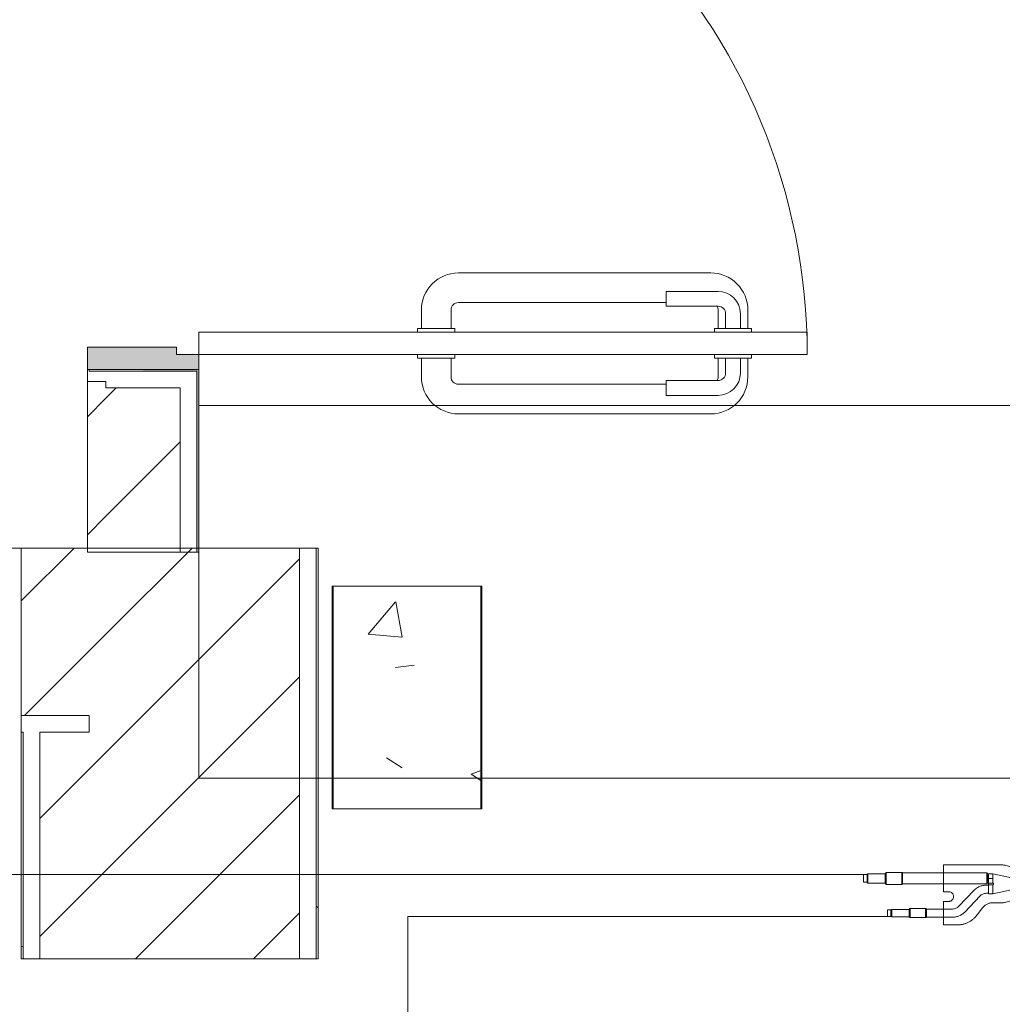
# Model space of a CAD drawing. Header units: metres. Extents: x 1.7 to 42.3, y -72.9 to -47.6.
# Tile 95 of 216: x 11.3 to 12.6, y -68.7 to -67.4. Entities that reach past the tile are written whole.
import ezdxf

# ---------------------------------------------------------------- set-up
doc = ezdxf.new("R2010")
doc.units = ezdxf.units.M
doc.linetypes.add('IMPORT-DASHDOT', pattern=[25.400000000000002, 12.7, -6.350000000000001, 0, -6.350000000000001])
for name, color, linetype, lineweight, true_color in [('2PAV - FRIG_dwg', 7, 'Continuous', 18, 0x767676), ('HVAC-RFNT', 30, 'Continuous', 18, 0xff7f00), ('TUB_FRIGO', 30, 'Continuous', 18, 0xff7f00)]:
    doc.layers.add(name, color=color, linetype=linetype, lineweight=lineweight, true_color=true_color)
for name, color, linetype, lineweight in [('A-COLS', 7, 'Continuous', 18), ('A-DOOR', 7, 'Continuous', 18), ('A-FLOR', 7, 'Continuous', 18), ('A-WALL', 7, 'Continuous', 18), ('A-WALL-PATT', 7, 'Continuous', 18), ('S-COLS', 7, 'Continuous', 18)]:
    doc.layers.add(name, color=color, linetype=linetype, lineweight=lineweight)
pattern_1 = [(49.99999999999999, (21.555, -62.9), (0.5465545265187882, -0.04781508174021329), [0.05715, -0.62865]), (355, (21.555, -62.9), (-0.1057276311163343, 0.5731658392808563), [0.04572, -0.50292]), (100.451, (21.601, -62.904), (0.440827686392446, 0.5253490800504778), [0.04857, -0.53427]), (46.184, (21.555, -62.748), (0.8132373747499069, -0.1261291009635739), [0.08573, -0.9429799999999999]), (96.636, (21.623, -62.758), (0.7122119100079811, 0.7422871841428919), [0.07286000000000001, -0.8014100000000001]), (351.184, (21.555, -62.748), (0.7122166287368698, 0.7422739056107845), [0.06858, -0.75438]), (21, (21.631, -62.786), (0.4548461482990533, -0.3067949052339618), [0.05715, -0.62865]), (326, (21.631, -62.786), (0.1854048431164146, 0.5525599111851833), [0.04572, -0.50292]), (71.45100000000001, (21.669, -62.81100000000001), (0.6402508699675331, 0.2457631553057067), [0.04857, -0.53427]), (37.50000000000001, (21.555, -62.9), (0.009260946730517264, 0.2536671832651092), [0.02515, -0.47168, 0.02515, -0.48539, -0.5048199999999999]), (37.50000000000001, (21.555, -62.9), (0.009260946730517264, 0.2536671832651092), [-1.007, 0.02515, -0.47968]), (7.499999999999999, (21.555, -62.9), (0.2004558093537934, 0.3005459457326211), [0.02515, -0.26594, 0.02515, -0.46025, -0.1924]), (7.499999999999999, (21.555, -62.9), (0.2004558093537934, 0.3005459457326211), [-0.7764800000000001, 0.02515, -0.16726]), (327.5, (21.385, -62.9), (0.4067681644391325, -0.01718819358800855), [0.02515, -0.16535, 0.02515, -0.56921, -0.78867]), (327.5, (21.385, -62.9), (0.4067681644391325, -0.01718819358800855), [-0.78486, 0.02515, -0.76352]), (317.5, (21.309, -62.9), (0.4443831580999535, 0.07627942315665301), [0.02515, -0.2225, 0.02515, -0.36957, -0.56007]), (317.5, (21.309, -62.9), (0.4443831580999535, 0.07627942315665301), [-0.64237, 0.02515, -0.53492])]
pattern_2 = [(45, (21.555, -62.9), (-0.0795495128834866, 0.0795495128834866), [])]

# ---------------------------------------------------------------- blocks, each defined once
blk = doc.blocks.new('Paredes 15 - Paredes 6-6874455-2PAV - FRIGORÍFICA')
at = {"layer": 'A-WALL', "color": 253, "true_color": 0xaaaaaa}
for p, q in [((14.59899755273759, -67.9395848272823), (11.55900000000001, -67.9395848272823)), ((11.55900000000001, -67.9395848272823), (11.55900000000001, -68.44196407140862)), ((11.55900000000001, -68.44196407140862), (12.89082237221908, -68.44196407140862))]:
    blk.add_line(p, q, dxfattribs=at)
blk = doc.blocks.new('Porta sala de aula e laboratorio - P1 PORTA ESTUDIO-8853582-2PAV - FRIGORÍFICA')
at = {"layer": 'A-DOOR', "true_color": 0xcac0b7}
h = blk.add_hatch(color=9, dxfattribs=at)
h.paths.add_polyline_path([(-0.4500000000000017, 0.07500000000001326), (-0.4500000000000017, -0.07499999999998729), (-0.4300000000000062, -0.07499999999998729), (-0.4300000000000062, -0.04499999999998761), (-0.4199999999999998, -0.04499999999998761), (-0.4199999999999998, 0.07500000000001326), (-0.4300000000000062, 0.07500000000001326)])
h.paths.add_polyline_path([(0.4199999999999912, 0.07500000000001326), (0.4199999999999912, -0.04499999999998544), (0.4299999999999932, -0.04499999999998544), (0.4299999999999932, -0.07499999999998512), (0.4499999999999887, -0.07499999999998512), (0.4499999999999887, 0.07500000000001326), (0.4299999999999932, 0.07500000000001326)])
at = {"layer": 'A-DOOR', "color": 253, "true_color": 0xaaaaaa}
for p, q in [((-0.4200000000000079, 0.07500000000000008), (-0.450000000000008, 0.07500000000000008)), ((-0.450000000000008, 0.07500000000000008), (-0.450000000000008, -0.07500000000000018)), ((-0.4200000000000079, -0.04499999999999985), (-0.4200000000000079, 0.07500000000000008)), ((0.4499999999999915, 0.07500000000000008), (0.4199999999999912, 0.07500000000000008)), ((0.4199999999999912, 0.07500000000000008), (0.4199999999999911, -0.04499999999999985)), ((0.4499999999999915, -0.07500000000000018), (0.4499999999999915, 0.07500000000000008)), ((-0.430000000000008, -0.07500000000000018), (-0.430000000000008, -0.04499999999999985)), ((-0.430000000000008, -0.04499999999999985), (-0.4200000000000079, -0.04499999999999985)), ((0.4199999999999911, -0.04499999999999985), (0.4299999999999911, -0.04499999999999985)), ((0.4299999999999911, -0.04499999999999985), (0.4299999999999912, -0.07500000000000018)), ((-0.450000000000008, -0.07500000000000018), (-0.430000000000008, -0.07500000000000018)), ((-0.430000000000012, -0.8950000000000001), (-0.430000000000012, -0.07500000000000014)), ((-0.430000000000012, -0.07500000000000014), (-0.4000000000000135, -0.07500000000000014)), ((-0.4000000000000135, -0.07500000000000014), (-0.4000000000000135, -0.8950000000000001)), ((0.4299999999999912, -0.07500000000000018), (0.4499999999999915, -0.07500000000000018)), ((-0.4350000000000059, -0.4199999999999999), (-0.4350000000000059, -0.3699999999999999)), ((-0.4350000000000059, -0.3699999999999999), (-0.430000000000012, -0.3699999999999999)), ((-0.3950000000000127, -0.3699999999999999), (-0.4000000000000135, -0.3699999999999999)), ((-0.3950000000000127, -0.4199999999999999), (-0.3950000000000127, -0.3699999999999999)), ((-0.4600000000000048, -0.3749999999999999), (-0.4350000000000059, -0.3749999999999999)), ((-0.3700000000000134, -0.3749999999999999), (-0.3950000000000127, -0.3749999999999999)), ((-0.4350000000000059, -0.4149999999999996), (-0.460000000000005, -0.4149999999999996)), ((-0.430000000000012, -0.4199999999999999), (-0.4350000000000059, -0.4199999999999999)), ((-0.4000000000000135, -0.4199999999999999), (-0.3950000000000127, -0.4199999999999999)), ((-0.3950000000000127, -0.4149999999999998), (-0.3700000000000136, -0.4149999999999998)), ((-0.5100000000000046, -0.7649999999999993), (-0.5100000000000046, -0.4249999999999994)), ((-0.4700000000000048, -0.4249999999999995), (-0.4700000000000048, -0.7049999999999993)), ((-0.3600000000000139, -0.4249999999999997), (-0.3600000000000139, -0.7049999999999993)), ((-0.320000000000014, -0.7649999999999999), (-0.320000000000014, -0.425)), ((-0.4650000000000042, -0.7049999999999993), (-0.485000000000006, -0.7049999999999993)), ((-0.485000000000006, -0.7049999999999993), (-0.485000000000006, -0.7749999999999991)), ((-0.4650000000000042, -0.774999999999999), (-0.4650000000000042, -0.7049999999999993)), ((-0.3650000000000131, -0.7049999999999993), (-0.3450000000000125, -0.7049999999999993)), ((-0.3650000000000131, -0.7749999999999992), (-0.3650000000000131, -0.7049999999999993)), ((-0.3450000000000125, -0.7049999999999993), (-0.3450000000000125, -0.7749999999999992)), ((-0.4600000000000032, -0.7749999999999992), (-0.4350000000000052, -0.7749999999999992)), ((-0.4350000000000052, -0.820000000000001), (-0.4350000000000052, -0.7699999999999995)), ((-0.4350000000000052, -0.7699999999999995), (-0.430000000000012, -0.7699999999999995)), ((-0.3950000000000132, -0.7699999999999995), (-0.4000000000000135, -0.7699999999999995)), ((-0.3950000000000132, -0.8200000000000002), (-0.3950000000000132, -0.7699999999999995)), ((-0.3700000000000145, -0.7749999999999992), (-0.3950000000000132, -0.7749999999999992)), ((-0.4350000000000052, -0.784999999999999), (-0.4550000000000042, -0.784999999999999)), ((-0.3950000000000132, -0.7849999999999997), (-0.3750000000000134, -0.7849999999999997)), ((-0.4550000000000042, -0.8050000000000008), (-0.4350000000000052, -0.8050000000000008)), ((-0.3750000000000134, -0.8050000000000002), (-0.3950000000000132, -0.8050000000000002)), ((-0.4350000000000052, -0.8150000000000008), (-0.4600000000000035, -0.8150000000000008)), ((-0.430000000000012, -0.820000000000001), (-0.4350000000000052, -0.820000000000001)), ((-0.4000000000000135, -0.8200000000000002), (-0.3950000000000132, -0.8200000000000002)), ((-0.3950000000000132, -0.8150000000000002), (-0.3700000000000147, -0.8150000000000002)), ((-0.4000000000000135, -0.8950000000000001), (-0.430000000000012, -0.8950000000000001))]:
    blk.add_line(p, q, dxfattribs=at)
for centre, radius, start, end in [((-0.4300000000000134, -0.07500000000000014), 0.8199999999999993, 269.9999999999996, 4.452776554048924e-14), ((-0.460000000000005, -0.4249999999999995), 0.04999999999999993, 89.99999999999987, 179.9999999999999), ((-0.3700000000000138, -0.4249999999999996), 0.05000000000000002, 1.526666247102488e-13, 90.0000000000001), ((-0.460000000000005, -0.4249999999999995), 0.01000000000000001, 90, 180), ((-0.3700000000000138, -0.4249999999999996), 0.01000000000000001, 3.180554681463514e-13, 90.00000000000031), ((-0.4600000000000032, -0.7649999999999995), 0.05000000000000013, 180.0000000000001, 269.9999999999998), ((-0.3700000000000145, -0.7649999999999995), 0.04999999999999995, 269.9999999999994, 4.452776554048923e-13), ((-0.4550000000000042, -0.774999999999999), 0.02999999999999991, 180.0000000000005, 270), ((-0.4600000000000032, -0.7649999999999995), 0.01000000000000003, 239.9999999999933, 269.9999999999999), ((-0.4550000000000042, -0.774999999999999), 0.01000000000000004, 179.9999999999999, 270.0000000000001), ((-0.3750000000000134, -0.7749999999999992), 0.02999999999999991, 269.9999999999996, 359.9999999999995), ((-0.3750000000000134, -0.7749999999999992), 0.01000000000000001, 269.9999999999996, 0), ((-0.3700000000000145, -0.7649999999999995), 0.01000000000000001, 269.999999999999, 300.0000000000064)]:
    blk.add_arc(centre, radius, start, end, dxfattribs=at)
blk = doc.blocks.new('4 GRE - ESCOLA DE CINEMA E AUDIOVISUAL CINE REX R07_rvt-1-2PAV - FRIGORÍFICA')
at = {"layer": 'A-WALL-PATT', "true_color": 0xd4d4d4}
h = blk.add_hatch(dxfattribs=at)
h.set_pattern_fill('FP_2', color=254, style=0, pattern_type=2)
h.set_pattern_definition(pattern_2)
h.paths.add_polyline_path([(11.43400015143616, -68.13762227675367), (11.53400015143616, -68.13762227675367), (11.53400015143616, -67.91607481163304), (11.43400015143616, -67.91607481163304), (11.43400015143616, -68.131942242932)])
h.paths.add_polyline_path([(11.48400015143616, -66.96607481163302), (11.53400015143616, -66.96607481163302), (11.53400015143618, -56.18654163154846), (11.43400015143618, -56.18654163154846), (11.43400015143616, -66.96607481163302)])
h.paths.add_polyline_path([(11.53400015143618, -55.23654163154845), (11.53400015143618, -54.57154163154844), (11.43400015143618, -54.57154163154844), (11.43400015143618, -55.23654163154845), (11.48400015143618, -55.23654163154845)])
h = blk.add_hatch(dxfattribs=at)
h.set_pattern_fill('FP_1', color=254, style=0, pattern_type=2)
h.set_pattern_definition(pattern_1)
h.paths.add_polyline_path([(11.55650015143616, -68.13762227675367), (11.55900015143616, -68.13762227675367), (11.55900015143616, -67.89107481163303), (11.48400015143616, -67.89107481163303), (11.48400015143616, -67.89357481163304), (11.55650015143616, -67.89357481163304), (11.55650015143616, -67.92127146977)])
h.paths.add_polyline_path([(11.52900015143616, -66.99107481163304), (11.55900015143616, -66.99107481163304), (11.55900015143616, -65.35607481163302), (11.55650015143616, -65.35607481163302), (11.55650015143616, -66.98857481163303), (11.48400015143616, -66.98857481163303), (11.48400015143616, -66.99107481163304)])
h.paths.add_polyline_path([(11.55900015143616, -65.28607481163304), (11.55900015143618, -56.16154163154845), (11.48400015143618, -56.16154163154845), (11.48400015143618, -56.16404163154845), (11.55650015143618, -56.16404163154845), (11.55650015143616, -65.28607481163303)])
h.paths.add_polyline_path([(11.52900015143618, -55.26154163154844), (11.55900015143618, -55.26154163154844), (11.55900015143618, -55.17654163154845), (11.55650015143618, -55.17654163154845), (11.55650015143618, -55.25904163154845), (11.48400015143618, -55.25904163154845), (11.48400015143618, -55.26154163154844)])
h.paths.add_polyline_path([(11.55900015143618, -55.10654163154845), (11.55900015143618, -54.83904163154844), (11.55650015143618, -54.83904163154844), (11.55650015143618, -55.10654163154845)])
h = blk.add_hatch(dxfattribs=at)
h.set_pattern_fill('FP_2', color=254, style=0, pattern_type=2)
h.set_pattern_definition(pattern_2)
h.paths.add_polyline_path([(5.518673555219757, -68.35762227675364), (9.665656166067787, -68.35762227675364), (9.665656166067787, -67.90762227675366), (5.51867355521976, -67.90762227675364)])
h.paths.add_polyline_path([(11.31978762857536, -68.35762227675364), (11.43400015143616, -68.35762227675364), (11.43400015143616, -67.90762227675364), (11.40900015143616, -67.90762227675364), (11.40900015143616, -68.131942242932), (11.31978762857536, -68.131942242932), (11.31978762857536, -68.3362222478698)])
h.paths.add_polyline_path([(9.919787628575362, -68.35762227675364), (9.919787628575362, -67.90762227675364), (9.76565616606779, -67.90762227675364), (9.76565616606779, -68.35762227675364), (9.790656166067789, -68.35762227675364)])
h = blk.add_hatch(dxfattribs=at)
h.set_pattern_fill('FP_2', color=254, style=0, pattern_type=2)
h.set_pattern_definition(pattern_2)
h.paths.add_polyline_path([(11.69478762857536, -71.72928272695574), (11.69478762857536, -70.39194224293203), (11.34478762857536, -70.39194224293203), (11.34478762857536, -71.72928272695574)])
h.paths.add_polyline_path([(11.43400015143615, -68.68547817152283), (11.69478762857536, -68.68547817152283), (11.69478762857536, -68.131942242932), (11.43400015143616, -68.131942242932), (11.43400015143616, -68.35762227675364), (11.41150015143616, -68.35762227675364), (11.41150015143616, -68.38012227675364), (11.34478762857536, -68.38012227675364), (11.34478762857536, -68.68547817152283), (11.41150015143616, -68.68547817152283)])
h = blk.add_hatch(dxfattribs=at)
h.set_pattern_fill('FP_1', color=254, style=0, pattern_type=2)
h.set_pattern_definition(pattern_1)
h.paths.add_polyline_path([(11.71978762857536, -71.72928272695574), (11.71978762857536, -70.39194224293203), (11.71728762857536, -70.39194224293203), (11.71728762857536, -71.72928272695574)])
h.paths.add_polyline_path([(11.71978762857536, -68.68547817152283), (11.71978762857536, -68.131942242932), (11.71728762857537, -68.131942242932), (11.71728762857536, -68.68547817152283)])
h = blk.add_hatch(dxfattribs=at)
h.set_pattern_fill('FP_1', color=254, style=0, pattern_type=2)
h.set_pattern_definition(pattern_1)
h.paths.add_polyline_path([(11.32228762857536, -71.72928272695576), (11.32228762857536, -70.39194224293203), (11.31978762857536, -70.39194224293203), (11.31978762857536, -71.72928272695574)])
h.paths.add_polyline_path([(11.32228762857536, -68.68547817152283), (11.32228762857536, -68.38012227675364), (11.31978762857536, -68.38012227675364), (11.31978762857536, -68.68547817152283)])
at = {"layer": 'S-COLS', "true_color": 0xaaaaaa}
h = blk.add_hatch(dxfattribs=at)
h.set_pattern_fill('FP_1', color=253, style=0, pattern_type=2)
h.set_pattern_definition(pattern_1)
h.paths.add_polyline_path([(11.93900015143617, -68.48347817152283), (11.93900015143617, -68.18347817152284), (11.73900015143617, -68.18347817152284), (11.73900015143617, -68.48347817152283)])
at = {"layer": 'A-FLOR', "color": 253, "true_color": 0xaaaaaa}
for p, q in [((11.31978762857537, -68.13194224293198), (9.919787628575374, -68.13194224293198)), ((9.919787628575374, -68.13194224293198), (11.31978762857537, -68.13194224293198))]:
    blk.add_line(p, q, dxfattribs=at)
at = {"layer": 'A-WALL', "color": 253, "true_color": 0xaaaaaa}
for p, q in [((11.40900015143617, -67.89107481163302), (11.40900015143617, -68.13762227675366)), ((11.41150015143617, -67.89357481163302), (11.41150015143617, -67.89107481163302)), ((11.48400015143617, -67.89357481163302), (11.41150015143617, -67.89357481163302)), ((11.55650015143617, -67.89357481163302), (11.48400015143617, -67.89357481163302)), ((11.55650015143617, -68.13762227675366), (11.55650015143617, -67.89357481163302)), ((11.55900015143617, -68.13762227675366), (11.55900015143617, -67.89107481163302)), ((11.40900015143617, -67.90762227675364), (11.40900015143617, -68.13194224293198)), ((11.40900015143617, -67.90762227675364), (11.41150015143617, -67.90762227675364)), ((11.43400015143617, -67.90762227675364), (11.41150015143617, -67.90762227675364)), ((11.43400015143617, -67.91607481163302), (11.43400015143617, -67.90762227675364)), ((11.48400015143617, -67.91607481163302), (11.43400015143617, -67.91607481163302)), ((11.53400015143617, -67.91607481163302), (11.48400015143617, -67.91607481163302)), ((11.53400015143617, -68.13762227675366), (11.53400015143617, -67.91607481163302)), ((11.31978762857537, -68.13194224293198), (11.31978762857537, -68.68547817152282)), ((11.71978762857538, -68.13194224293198), (11.31978762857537, -68.13194224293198)), ((11.40900015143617, -68.13762227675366), (11.55900015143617, -68.13762227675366)), ((11.69478762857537, -68.68547817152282), (11.69478762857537, -68.13194224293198)), ((11.71728762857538, -68.68547817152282), (11.71728762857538, -68.13194224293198)), ((11.71978762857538, -68.68547817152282), (11.71978762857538, -68.13194224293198)), ((11.31978762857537, -68.35762227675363), (11.41150015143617, -68.35762227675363)), ((11.41150015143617, -68.38012227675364), (11.41150015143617, -68.35762227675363)), ((11.31978762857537, -68.38012227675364), (11.32228762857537, -68.38012227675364)), ((11.32228762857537, -68.68547817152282), (11.32228762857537, -68.38012227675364)), ((11.34478762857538, -68.68547817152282), (11.34478762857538, -68.38012227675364)), ((11.34478762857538, -68.38012227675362), (11.41150015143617, -68.38012227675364)), ((11.31978762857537, -68.68547817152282), (11.71978762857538, -68.68547817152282))]:
    blk.add_line(p, q, dxfattribs=at)
at = {"layer": 'S-COLS', "color": 253, "true_color": 0xaaaaaa}
for p, q in [((11.73900015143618, -68.18347817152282), (11.73900015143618, -68.48347817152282)), ((11.93900015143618, -68.18347817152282), (11.73900015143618, -68.18347817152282)), ((11.93900015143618, -68.48347817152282), (11.93900015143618, -68.18347817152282)), ((11.73900015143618, -68.48347817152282), (11.93900015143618, -68.48347817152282))]:
    blk.add_line(p, q, dxfattribs=at)
at = {"layer": 'A-DOOR', "color": 253, "lineweight": 18, "true_color": 0xaaaaaa, "rotation": 89.99999999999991}
blk.add_blockref('Porta sala de aula e laboratorio - P1 PORTA ESTUDIO-8853582-2PAV - FRIGORÍFICA', (11.48400015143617, -67.44107481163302), dxfattribs=at)
at = {"layer": 'A-WALL', "color": 253, "lineweight": 18, "true_color": 0xaaaaaa}
blk.add_blockref('Paredes 15 - Paredes 6-6874455-2PAV - FRIGORÍFICA', (1.514361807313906e-07, 2.182847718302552e-05), dxfattribs=at)
blk = doc.blocks.new('Family - P41-300322-2PAV - FRIGORÍFICA')
at = {"layer": 'S-COLS', "color": 253, "true_color": 0xaaaaaa}
for p, q in [((-0.1000000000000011, 0.1500000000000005), (-0.1000000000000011, -0.1500000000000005)), ((0.1000000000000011, 0.1500000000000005), (-0.1000000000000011, 0.1500000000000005)), ((0.1000000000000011, -0.1500000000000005), (0.1000000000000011, 0.1500000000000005)), ((-0.1000000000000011, -0.1500000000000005), (0.1000000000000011, -0.1500000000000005))]:
    blk.add_line(p, q, dxfattribs=at)
blk = doc.blocks.new('Family - P41-301623-2PAV - FRIGORÍFICA')
at = {"layer": 'S-COLS', "color": 253, "true_color": 0xaaaaaa}
for p, q in [((-0.1000000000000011, 0.1500000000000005), (-0.1000000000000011, -0.1500000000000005)), ((0.1000000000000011, 0.1500000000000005), (-0.1000000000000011, 0.1500000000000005)), ((0.1000000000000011, -0.1500000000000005), (0.1000000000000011, 0.1500000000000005)), ((-0.1000000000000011, -0.1500000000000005), (0.1000000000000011, -0.1500000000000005))]:
    blk.add_line(p, q, dxfattribs=at)
blk = doc.blocks.new('ESTRUTURAL CINE REX _011_IFC-1-2PAV - FRIGORÍFICA')
at = {"layer": 'A-COLS', "color": 253, "lineweight": 18, "true_color": 0xaaaaaa}
blk.add_blockref('Family - P41-301623-2PAV - FRIGORÍFICA', (11.84032107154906, -68.33352227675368), dxfattribs=at)
at = {"layer": 'S-COLS', "color": 253, "lineweight": 18, "true_color": 0xaaaaaa}
blk.add_blockref('Family - P41-300322-2PAV - FRIGORÍFICA', (11.84032107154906, -68.33352227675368), dxfattribs=at)
blk = doc.blocks.new('2PAV - FRIG_dwg_A$C6C196F98-1155283-2PAV - FRIGORÍFICA')
at = {"layer": 'HVAC-RFNT'}
for p, q in [((-0.43524705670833, 0.0755716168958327), (-0.43524705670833, 0.0585253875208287)), ((-0.3935784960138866, 0.05663136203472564), (-0.3935784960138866, 0.07746564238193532)), ((-0.3579708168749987, 0.05663136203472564), (-0.3579708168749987, 0.07746564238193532)), ((-0.4485052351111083, 0.001325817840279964), (-0.4485052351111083, -0.02594814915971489)), ((-0.4125187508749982, -0.02594814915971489), (-0.4125187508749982, 0.001325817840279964)), ((-0.2136460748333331, 0.02178129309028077), (-0.2185705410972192, 0.02178129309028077)), ((-0.2178129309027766, -0.02519053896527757), (-0.2178129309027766, 0.0001894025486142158)), ((-0.2037971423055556, 0.002841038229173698), (-0.2037971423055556, 0.02178129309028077)), ((-0.160992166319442, 0.01268997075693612), (-0.160992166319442, -0.01268997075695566)), ((-0.0734881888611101, -0.01344758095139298), (-0.0734881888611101, 0.01382638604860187)), ((-0.0435625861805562, -0.01458399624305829), (-0.0435625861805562, 0.01458399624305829)), ((-0.01060654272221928, -0.01572041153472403), (-0.01060654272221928, 0.01572041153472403)), ((-0.4901737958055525, -0.001704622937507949), (-0.4901737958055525, -0.02291770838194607)), ((-0.2155401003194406, -0.02178129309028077), (-0.2155401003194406, -0.002841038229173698)), ((-0.2136460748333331, -0.001704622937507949), (-0.2037971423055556, -0.001704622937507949)), ((-0.07538221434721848, -0.01268997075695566), (-0.1492492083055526, -0.01268997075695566))]:
    blk.add_line(p, q, dxfattribs=at)
at = {"layer": 'HVAC-RFNT', "linetype": 'IMPORT-DASHDOT'}
blk.add_line((-0.2136460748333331, -0.01231116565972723), (-0.2037971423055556, -0.01231116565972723), dxfattribs=at)
at = {"layer": 'HVAC-RFNT', "color": 251, "true_color": 0x656565}
blk.add_line((-0.316681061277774, -0.04337318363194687), (-0.1810688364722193, -0.04337318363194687), dxfattribs=at)
at = {"layer": 'HVAC-RFNT', "color": 251, "linetype": 'IMPORT-DASHDOT', "true_color": 0x656565, "flags": 128}
for points in [[(-0.1810688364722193, -0.04337318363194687), (-0.1791748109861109, -0.04299437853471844), (-0.1772807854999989, -0.04299437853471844), (-0.1757655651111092, -0.04261557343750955), (-0.1738715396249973, -0.04223676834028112), (-0.1295513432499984, -0.03087261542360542), (-0.1276573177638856, -0.03049381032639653), (-0.125763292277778, -0.0301150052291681), (-0.1238692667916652, -0.02973620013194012), (-0.1219752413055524, -0.02973620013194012), (-0.1056866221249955, -0.02973620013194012), (-0.1056866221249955, 0.02973620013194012), (-0.1219752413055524, 0.02973620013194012), (-0.1238692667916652, 0.02973620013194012), (-0.125763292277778, 0.03011500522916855), (-0.1276573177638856, 0.03049381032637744), (-0.1295513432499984, 0.03087261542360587), (-0.1738715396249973, 0.04223676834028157), (-0.1757655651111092, 0.04261557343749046), (-0.1772807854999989, 0.04299437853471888), (-0.1791748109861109, 0.04337318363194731), (-0.1810688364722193, 0.04337318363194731), (-0.2037971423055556, 0.04337318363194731), (-0.2053123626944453, 0.04337318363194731), (-0.2072063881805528, 0.04337318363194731), (-0.2087216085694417, 0.0437519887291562), (-0.2106156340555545, 0.04413079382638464), (-0.2121308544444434, 0.04450959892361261), (-0.2136460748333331, 0.04488840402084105), (-0.2155401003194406, 0.04564601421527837), (-0.2170553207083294, 0.04640362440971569), (-0.2185705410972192, 0.04716123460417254), (-0.220085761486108, 0.04829764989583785), (-0.2212221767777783, 0.04905526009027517), (-0.2227373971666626, 0.05019167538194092), (-0.2238738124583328, 0.05132809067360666), (-0.2250102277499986, 0.05246450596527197), (-0.2265254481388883, 0.05397972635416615), (-0.2272830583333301, 0.0551161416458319), (-0.2397836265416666, 0.07140476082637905), (-0.2409200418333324, 0.07291998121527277), (-0.2416776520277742, 0.07405639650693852), (-0.2428140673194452, 0.07519281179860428), (-0.2439504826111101, 0.07632922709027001), (-0.2450868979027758, 0.07746564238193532), (-0.2462233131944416, 0.07898086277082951), (-0.2477385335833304, 0.07973847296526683), (-0.2488749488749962, 0.08087488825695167), (-0.2500113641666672, 0.08201130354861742), (-0.2515265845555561, 0.08314771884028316), (-0.2526629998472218, 0.08390532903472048), (-0.2541782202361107, 0.08466293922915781), (-0.2553146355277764, 0.08579935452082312), (-0.2568298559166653, 0.08655696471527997), (-0.258345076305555, 0.0873145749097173), (-0.2598602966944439, 0.0880721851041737), (-0.2609967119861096, 0.08882979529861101), (-0.2625119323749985, 0.08958740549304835), (-0.2640271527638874, 0.08996621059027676), (-0.2655423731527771, 0.09072382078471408), (-0.267057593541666, 0.09110262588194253), (-0.2685728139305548, 0.09148143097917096), (-0.2704668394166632, 0.09223904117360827), (-0.271982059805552, 0.09261784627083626), (-0.2734972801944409, 0.0929966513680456), (-0.2750125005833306, 0.0929966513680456), (-0.2769065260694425, 0.09337545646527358), (-0.2784217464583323, 0.093754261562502), (-0.2799369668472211, 0.093754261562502), (-0.281830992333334, 0.093754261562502), (-0.2833462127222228, 0.0941330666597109), (-0.2848614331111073, 0.0941330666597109), (-0.316681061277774, 0.0941330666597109), (-0.316681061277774, 0.0403427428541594)], [(-0.316681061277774, 0.0403427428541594), (-0.3045592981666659, 0.0403427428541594), (-0.3034228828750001, 0.0403427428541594), (-0.302665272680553, 0.03996393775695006), (-0.3003924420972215, 0.03958513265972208), (-0.2984984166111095, 0.03844871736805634), (-0.2969831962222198, 0.03693349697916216), (-0.295467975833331, 0.03541827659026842), (-0.2947103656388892, 0.03352425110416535), (-0.2939527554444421, 0.03163022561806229), (-0.2939527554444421, 0.03049381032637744), (-0.2939527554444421, 0.02935739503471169), (-0.2939527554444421, 0.02822097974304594), (-0.2939527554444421, 0.02708456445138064), (-0.2947103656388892, 0.02519053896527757), (-0.295467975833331, 0.0232965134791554), (-0.2969831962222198, 0.02178129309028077), (-0.2984984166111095, 0.02026607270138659), (-0.3003924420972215, 0.01912965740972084), (-0.302665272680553, 0.01875085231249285), (-0.3034228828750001, 0.01837204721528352), (-0.3045592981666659, 0.01837204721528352), (-0.316681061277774, 0.01837204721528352), (-0.316681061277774, -0.04337318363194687)]]:
    blk.add_lwpolyline(points, dxfattribs=at)
at = {"layer": 'HVAC-RFNT', "flags": 128}
for points in [[(-0.4375198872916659, 0.05966180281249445), (-0.4454747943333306, 0.05966180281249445), (-0.4454747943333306, 0.07481400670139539), (-0.4375198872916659, 0.07481400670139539)], [(-0.3958513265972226, 0.0755716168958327), (-0.4363834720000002, 0.0755716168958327), (-0.4375198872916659, 0.07481400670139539), (-0.4375198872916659, 0.05966180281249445), (-0.4363834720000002, 0.0585253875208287), (-0.3958513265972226, 0.0585253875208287), (-0.3958513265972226, 0.0755716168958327), (-0.3947149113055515, 0.07746564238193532), (-0.3568344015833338, 0.07746564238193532), (-0.3560767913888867, 0.076708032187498)], [(-0.3560767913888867, 0.05776777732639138), (-0.3560767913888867, 0.076708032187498), (-0.2962255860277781, 0.076708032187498), (-0.2943315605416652, 0.076708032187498), (-0.2920587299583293, 0.07632922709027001), (-0.2901647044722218, 0.07632922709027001), (-0.2882706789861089, 0.07595042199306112), (-0.2863766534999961, 0.07519281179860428), (-0.2844826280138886, 0.07481400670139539), (-0.2825886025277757, 0.07405639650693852), (-0.280694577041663, 0.0732987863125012), (-0.2788005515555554, 0.07254117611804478), (-0.2769065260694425, 0.07178356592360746), (-0.2753913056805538, 0.07064715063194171), (-0.2734972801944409, 0.06951073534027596), (-0.271982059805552, 0.06837432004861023), (-0.2704668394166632, 0.06685909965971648), (-0.2689516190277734, 0.06572268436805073), (-0.26743639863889, 0.06420746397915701), (-0.2337227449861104, 0.02859978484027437), (-0.2322075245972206, 0.02708456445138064), (-0.2303134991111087, 0.02556934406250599), (-0.2287982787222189, 0.02443292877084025), (-0.2269042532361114, 0.02367531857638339), (-0.2250102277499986, 0.02291770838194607), (-0.2227373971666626, 0.02253890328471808), (-0.2208433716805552, 0.02216009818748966), (-0.2185705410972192, 0.02178129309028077)], [(-0.2136460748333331, 0.002841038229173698), (-0.2185705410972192, 0.002841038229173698), (-0.2208433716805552, 0.002841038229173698), (-0.2227373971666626, 0.003219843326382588), (-0.2246314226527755, 0.003598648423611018), (-0.2269042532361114, 0.003977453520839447), (-0.2287982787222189, 0.004356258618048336), (-0.2306923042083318, 0.004735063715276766), (-0.2325863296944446, 0.005492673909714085), (-0.2344803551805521, 0.006250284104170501), (-0.235995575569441, 0.007007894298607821), (-0.2378896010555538, 0.00814430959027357), (-0.2397836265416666, 0.008901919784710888), (-0.2412988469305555, 0.01003833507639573), (-0.2428140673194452, 0.01117475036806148), (-0.2447080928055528, 0.01268997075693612), (-0.2458445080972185, 0.01382638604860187), (-0.2473597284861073, 0.0153416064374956), (-0.28145218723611, 0.05132809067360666), (-0.2829674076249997, 0.05246450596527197), (-0.2844826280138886, 0.05397972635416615), (-0.2863766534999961, 0.0551161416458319), (-0.2882706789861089, 0.05587375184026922), (-0.2901647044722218, 0.05663136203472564), (-0.2920587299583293, 0.05738897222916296), (-0.2943315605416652, 0.05738897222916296), (-0.2962255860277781, 0.05776777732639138), (-0.3560767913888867, 0.05776777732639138), (-0.3568344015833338, 0.05663136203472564), (-0.3947149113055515, 0.05663136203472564), (-0.3958513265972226, 0.0585253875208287)], [(-0.2037971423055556, 0.002083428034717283), (-0.2022819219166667, 0.001325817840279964), (-0.2019031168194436, 0.0001894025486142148), (-0.2022819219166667, -0.001325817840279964), (-0.2037971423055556, -0.001704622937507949), (-0.2037971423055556, -0.02291770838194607), (-0.160992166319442, -0.01382638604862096), (-0.160992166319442, 0.01382638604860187), (-0.2037971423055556, 0.02291770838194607), (-0.2136460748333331, 0.02291770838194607), (-0.2136460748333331, -0.02291770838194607), (-0.2037971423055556, -0.02291770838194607)], [(-0.2136460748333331, 0.002083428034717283), (-0.2037971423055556, 0.002083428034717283), (-0.2037971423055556, 0.02291770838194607)], [(-0.2136460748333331, -0.002841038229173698), (-0.2155401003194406, -0.002841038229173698), (-0.2166765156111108, 0.0001894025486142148), (-0.4106247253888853, 0.0001894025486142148), (-0.4117611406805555, 0.001325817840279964), (-0.4492628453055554, 0.001325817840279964), (-0.4503992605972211, -0.001704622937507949)], [(-0.2136460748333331, -0.02178129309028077), (-0.2155401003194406, -0.02178129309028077), (-0.2166765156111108, -0.02519053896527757), (-0.4106247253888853, -0.02519053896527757), (-0.4106247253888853, 0.0001894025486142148)], [(-0.160992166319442, -0.01382638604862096), (-0.1492492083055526, -0.01382638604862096), (-0.1492492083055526, 0.01382638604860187), (-0.160992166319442, 0.01382638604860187)], [(-0.1492492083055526, 0.01268997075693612), (-0.07538221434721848, 0.01268997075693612), (-0.07462460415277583, 0.01382638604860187), (-0.04545661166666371, 0.01382638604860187)], [(-0.04545661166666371, -0.01344758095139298), (-0.04545661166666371, 0.01382638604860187), (-0.04469900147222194, 0.01458399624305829), (-0.01287937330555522, 0.01458399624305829), (-0.01287937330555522, -0.01458399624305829), (-0.04469900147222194, -0.01458399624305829), (-0.04545661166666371, -0.01344758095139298), (-0.07462460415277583, -0.01344758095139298), (-0.07538221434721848, -0.01268997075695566), (-0.07538221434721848, 0.01268997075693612)], [(-0.01287937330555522, 0.01458399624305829), (-0.01174295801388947, 0.01572041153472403), (0, 0.01572041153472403), (0, -0.01572041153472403), (-0.01174295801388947, -0.01572041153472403), (-0.01287937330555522, -0.01458399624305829)], [(-0.4920678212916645, -0.02140248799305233), (-0.4920678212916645, -0.003598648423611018), (-0.5000227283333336, -0.003598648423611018), (-0.5000227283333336, -0.02140248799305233), (-0.4920678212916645, -0.02140248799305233), (-0.4913102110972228, -0.02291770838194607), (-0.4503992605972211, -0.02291770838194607), (-0.4492628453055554, -0.02594814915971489), (-0.4117611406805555, -0.02594814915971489), (-0.4106247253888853, -0.02519053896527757)], [(-0.4503992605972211, -0.02291770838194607), (-0.4503992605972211, -0.001704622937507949), (-0.4913102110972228, -0.001704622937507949), (-0.4920678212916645, -0.003598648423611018)]]:
    blk.add_lwpolyline(points, dxfattribs=at)
blk = doc.blocks.new('2PAV - FRIG_dwg-1115023-2PAV - FRIGORÍFICA')
at = {"layer": 'TUB_FRIGO'}
blk.add_line((-9.099960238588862, -5.67195957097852), (-10.35393106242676, -5.67195957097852), dxfattribs=at)
at = {"layer": 'TUB_FRIGO', "flags": 128}
blk.add_lwpolyline([(-9.067907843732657, -5.728496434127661), (-9.714287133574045, -5.728496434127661), (-9.714287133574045, -8.59699825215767), (-9.385065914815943, -8.59699825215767), (-9.385065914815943, -8.441347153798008)], dxfattribs=at)
at = {"extrusion": (0, 0, -1), "xscale": 0.5876005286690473, "yscale": 0.5876005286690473, "zscale": -0.5876005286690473, "rotation": 180}
blk.add_blockref('2PAV - FRIG_dwg_A$C6C196F98-1155283-2PAV - FRIGORÍFICA', (8.806146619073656, -5.684535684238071), dxfattribs=at)

msp = doc.modelspace()

# ---------------------------------------------------------------- block references
at = {"lineweight": 5}
for name in ['4 GRE - ESCOLA DE CINEMA E AUDIOVISUAL CINE REX R07_rvt-1-2PAV - FRIGORÍFICA', 'ESTRUTURAL CINE REX _011_IFC-1-2PAV - FRIGORÍFICA']:
    msp.add_blockref(name, (0, 0), dxfattribs=at)
at = {"layer": '2PAV - FRIG_dwg', "color": 7}
msp.add_blockref('2PAV - FRIG_dwg-1115023-2PAV - FRIGORÍFICA', (21.5549999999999, -62.90000000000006), dxfattribs=at)

doc.saveas('drawing.dxf')
